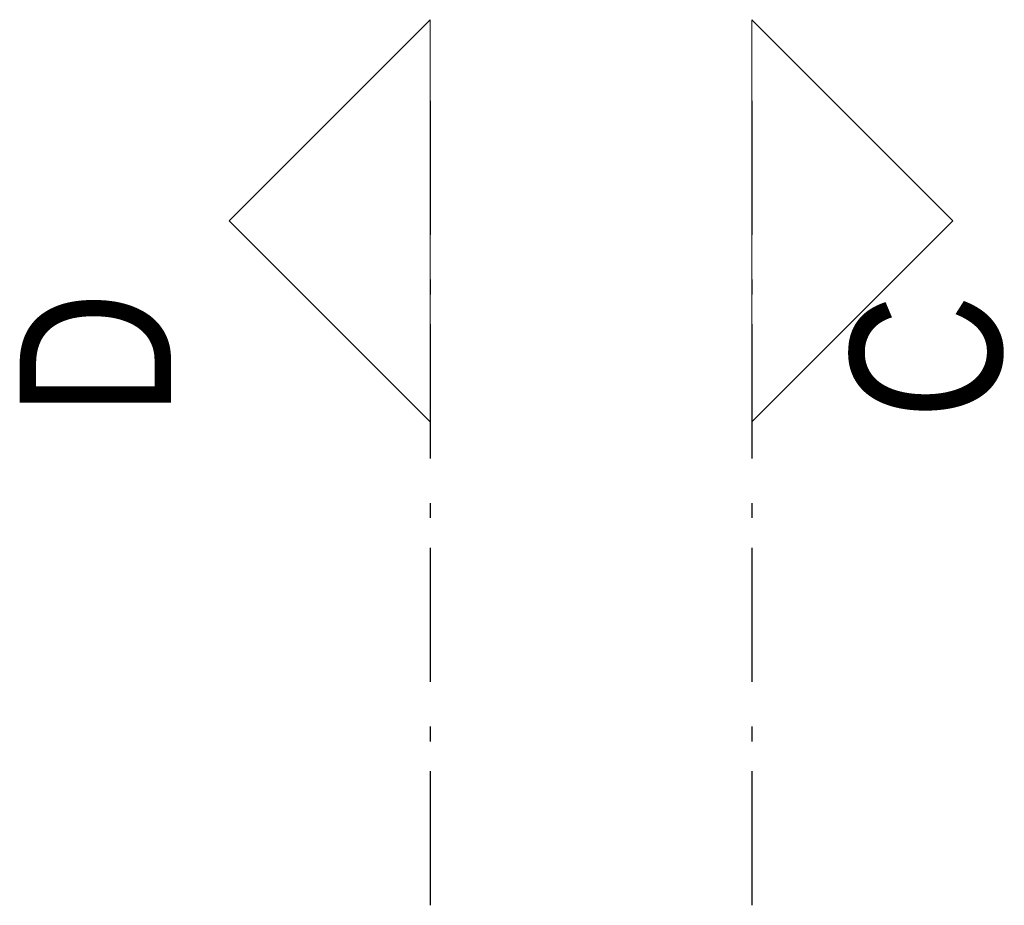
# Model space of a CAD drawing. Header units: millimetres. Extents: x 164654 to 368283, y 131426 to 252133.
# Tile 86 of 144: x 325925 to 327762, y 248387 to 250038. Entities that reach past the tile are written whole.
import ezdxf

# ---------------------------------------------------------------- set-up
doc = ezdxf.new("R2010")
doc.units = ezdxf.units.MM
doc.header["$LTSCALE"] = 400
doc.linetypes.add('STYLE_06', pattern=[1.041641, 0.625, -0.208282, 0.069427, -0.138931])
doc.layers.add('Binnenkozijnen', color=140, linetype='Continuous', lineweight=15)
doc.layers.add('None', color=7, linetype='Continuous', lineweight=9)
doc.styles.add('Arial Narrow', font='ARIALN.TTF', dxfattribs={"height": 222.25})

msp = doc.modelspace()

# ---------------------------------------------------------------- linework, layer by layer
at = {"layer": 'None', "color": 92, "linetype": 'STYLE_06', "lineweight": 25}
for p, q in [((326690.46464, 249886.88349), (326690.46464, 248386.88349)), ((327290.46464, 249886.88349), (327290.46464, 248386.88349))]:
    msp.add_line(p, q, dxfattribs=at)
at = {"layer": 'None', "color": 140, "linetype": 'Continuous', "lineweight": 15, "flags": 128}
for points in [[(326690.46464, 250038.17868), (326690.46464, 249288.17868), (326315.46464, 249663.17868)], [(327290.46464, 250038.17868), (327290.46464, 249288.17868), (327665.46464, 249663.17868)]]:
    msp.add_lwpolyline(points, close=True, dxfattribs=at)

# ---------------------------------------------------------------- texts
at = {"layer": 'Binnenkozijnen', "color": 1, "char_height": 282.22222, "attachment_point": 1, "rotation": 90, "style": 'Arial Narrow'}
for s, insert in [('D', (325924.5529, 249297.71931)), ('C', (327474.37298, 249292.82828))]:
    msp.add_mtext(s, dxfattribs=dict(at, insert=insert))

doc.saveas('drawing.dxf')
